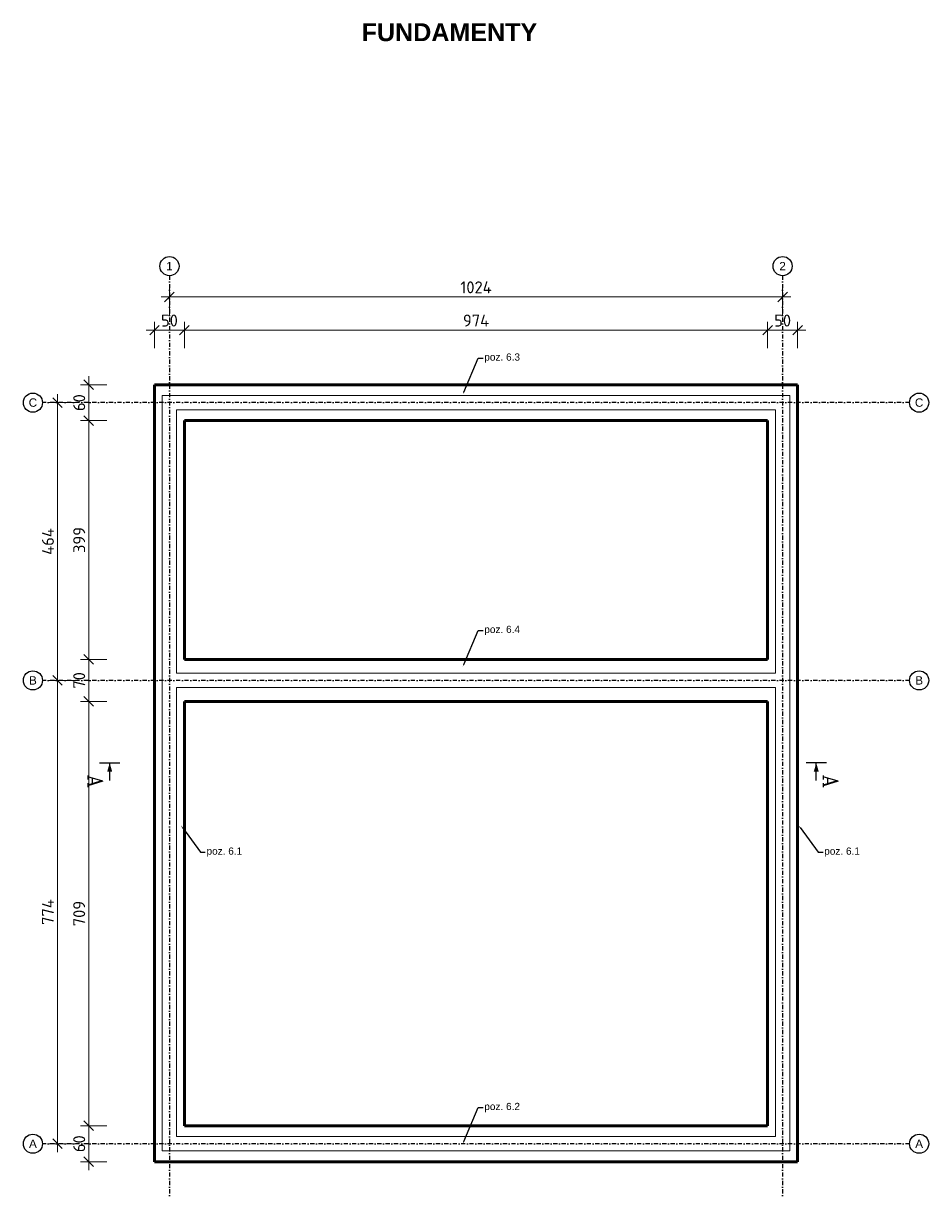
# Model space of a CAD drawing. Header units: millimetres. Extents: x 30042 to 52526, y 144 to 6858.
# Tile 4 of 28: x 30146 to 31658, y 3605 to 5552. Entities that reach past the tile are written whole.
import ezdxf
from ezdxf import colors
from ezdxf.entities.mleader import LeaderData, LeaderLine
from ezdxf.enums import TextEntityAlignment as Align
from ezdxf.math import Vec2, Vec3

# ---------------------------------------------------------------- set-up
doc = ezdxf.new("R2010")
doc.units = ezdxf.units.MM
doc.header["$LTSCALE"] = 100
doc.linetypes.add('MO', pattern=[0.7, 0.35, -0.17, 0.01, -0.17])
for name, color, linetype in [('BA_osm', 1, 'MO'), ('BD_txg', 3, 'Continuous'), ('opisy', 7, 'Continuous')]:
    doc.layers.add(name, color=color, linetype=linetype)
doc.layers.add('sciany_wew', color=7, linetype='Continuous', lineweight=18)
doc.styles.add('Arial', font='arial.ttf')
doc.styles.add('ISO', font='isocpeur.ttf')
doc.styles.add('ROMANC', font='ROMANC.SHX', dxfattribs={"width": 0.9})
doc.styles.get("Standard").update_dxf_attribs({"font": 'arial.ttf'})
doc.dimstyles.new('Ł_G 1-100', dxfattribs={"dimtxt": 20, "dimasz": 16, "dimexe": 14, "dimexo": 2, "dimgap": 6, "dimtad": 1, "dimdec": 0, "dimrnd": 0.5, "dimzin": 1, "dimdsep": 46, "dimtxsty": 'ISO', "dimblk": 'OBLIQUE', "dimcen": 0, "dimdle": 14, "dimclrd": 256, "dimclre": 256, "dimclrt": 7, "dimazin": 0, "dimtfac": 1, "dimtdec": 0, "dimtix": 1, "dimtmove": 0, "dimatfit": 2, "dimfxl": 30, "dimfxlon": 1, "dimlwd": -1, "dimlwe": -1, "dimarcsym": 2})

# ---------------------------------------------------------------- blocks, each defined once
blk = doc.blocks.new('ST2')
blk.add_line((13.77, 0), (0, 0))
blk.add_solid([(6.84, -1.95), (6.84, 1.95), (0, 0)])
blk = doc.blocks.new('eprzv')
blk.add_line((47.9, 0), (-47.9, 0))
at = {"xscale": 6, "yscale": 6, "zscale": 6, "rotation": 270}
blk.add_blockref('ST2', (0, 0), dxfattribs=at)
at = {"style": 'ROMANC'}
blk.add_attdef('PRZ', text='', height=70, rotation=270, dxfattribs=at).set_placement((32.1, -86), align=Align.CENTER)
blk = doc.blocks.new('OŚ')
at = {"layer": 'BA_osm', "ltscale": 0.2}
for points in [[(26336.3, 5130.4), (26336.3, 3468.4), (26336.3, 3468.4)], [(27360.3, 5130.4), (27360.3, 3468.4), (27360.3, 3468.4)], [(27572.3, 4918.4), (26124.3, 4918.4), (26124.3, 4918.4)], [(27572.3, 4454.4), (26124.3, 4454.4), (26124.3, 4454.4)], [(27572.3, 3680.4), (26124.3, 3680.4), (26124.3, 3680.4)]]:
    blk.add_lwpolyline(points, dxfattribs=at)
at = {"layer": 'opisy'}
for centre in [(26336.3, 5146.4), (27360.3, 5146.4), (26108.3, 4918.4), (27588.3, 4918.4), (26108.3, 4454.4), (27588.3, 4454.4), (26108.3, 3680.4), (27588.3, 3680.4), (26336.3, 3452.4), (27360.3, 3452.4)]:
    blk.add_circle(centre, 16, dxfattribs=at)
at = {"layer": 'opisy', "char_height": 14, "attachment_point": 5}
for s, heights, insert in [('1', [0], (26336.3, 5146.4)), ('2', [0], (27360.3, 5146.4)), ('C', [14.2], (26108.3, 4918.4)), ('C', [14.2], (27588.3, 4918.4)), ('B', [0], (26108.3, 4454.4)), ('B', [0], (27588.3, 4454.4)), ('A', [0], (26108.3, 3680.4)), ('A', [0], (27588.3, 3680.4)), ('1', [0], (26336.3, 3452.4)), ('2', [0], (27360.3, 3452.4))]:
    blk.add_mtext_dynamic_manual_height_columns(s, width=22.548, gutter_width=70, heights=heights, dxfattribs=dict(at, insert=insert))
blk = doc.blocks.new('_Oblique')
at = {"color": 0, "linetype": 'ByBlock', "lineweight": -2}
blk.add_line((-0.5, -0.5), (0.5, 0.5), dxfattribs=at)
blk = doc.blocks.new('*D567')
at = {"layer": 'Defpoints', "color": 0, "transparency": 16777216}
for p in [(31413.9, 5095), (30389.9, 4918.4), (31413.9, 4918.4)]:
    blk.add_point(p, dxfattribs=at)
at = {"layer": 'sciany_wew', "transparency": 16777216}
for p, q in [((30389.9, 5065), (30389.9, 5109)), ((31413.9, 5065), (31413.9, 5109)), ((30375.9, 5095), (31427.9, 5095))]:
    blk.add_line(p, q, dxfattribs=at)
at = {"layer": 'sciany_wew', "transparency": 16777216, "xscale": 16, "yscale": 16, "zscale": 16, "rotation": 180}
blk.add_blockref('_Oblique', (30389.9, 5095), dxfattribs=at)
at = {"layer": 'sciany_wew', "transparency": 16777216, "xscale": 16, "yscale": 16, "zscale": 16}
blk.add_blockref('_Oblique', (31413.9, 5095), dxfattribs=at)
at = {"layer": 'sciany_wew', "color": 7, "transparency": 16777216, "insert": (30901.9, 5111), "char_height": 20, "attachment_point": 5, "style": 'ISO'}
blk.add_mtext('1024', dxfattribs=at)
blk = doc.blocks.new('*D568')
at = {"layer": 'Defpoints', "color": 0, "transparency": 16777216}
for p in [(30389.9, 4918.4), (30202.9, 4454.4), (30389.9, 4454.4)]:
    blk.add_point(p, dxfattribs=at)
at = {"layer": 'sciany_wew', "transparency": 16777216}
for p, q in [((30202.9, 4932.4), (30202.9, 4440.4)), ((30232.9, 4918.4), (30188.9, 4918.4)), ((30232.9, 4454.4), (30188.9, 4454.4))]:
    blk.add_line(p, q, dxfattribs=at)
at = {"layer": 'sciany_wew', "transparency": 16777216, "xscale": 16, "yscale": 16, "zscale": 16}
for p, rotation in [((30202.9, 4918.4), 90), ((30202.9, 4454.4), 270)]:
    blk.add_blockref('_Oblique', p, dxfattribs=dict(at, rotation=rotation))
at = {"layer": 'sciany_wew', "color": 7, "transparency": 16777216, "insert": (30186.9, 4686.4), "char_height": 20, "attachment_point": 5, "rotation": 90, "style": 'ISO'}
blk.add_mtext('464', dxfattribs=at)
blk = doc.blocks.new('*D569')
at = {"layer": 'Defpoints', "color": 0, "transparency": 16777216}
for p in [(30389.9, 4454.4), (30202.9, 3680.4), (30389.9, 3680.4)]:
    blk.add_point(p, dxfattribs=at)
at = {"layer": 'sciany_wew', "transparency": 16777216}
for p, q in [((30202.9, 4468.4), (30202.9, 3666.4)), ((30232.9, 4454.4), (30188.9, 4454.4)), ((30232.9, 3680.4), (30188.9, 3680.4))]:
    blk.add_line(p, q, dxfattribs=at)
at = {"layer": 'sciany_wew', "transparency": 16777216, "xscale": 16, "yscale": 16, "zscale": 16}
for p, rotation in [((30202.9, 4454.4), 90), ((30202.9, 3680.4), 270)]:
    blk.add_blockref('_Oblique', p, dxfattribs=dict(at, rotation=rotation))
at = {"layer": 'sciany_wew', "color": 7, "transparency": 16777216, "insert": (30186.9, 4067.4), "char_height": 20, "attachment_point": 5, "rotation": 90, "style": 'ISO'}
blk.add_mtext('774', dxfattribs=at)
blk = doc.blocks.new('*D570')
at = {"layer": 'Defpoints', "color": 0, "transparency": 16777216}
for p in [(30414.9, 5039.5), (30364.9, 4948.4), (30414.9, 4888.4)]:
    blk.add_point(p, dxfattribs=at)
at = {"layer": 'sciany_wew', "transparency": 16777216}
for p, q in [((30364.9, 5009.5), (30364.9, 5053.5)), ((30414.9, 5009.5), (30414.9, 5053.5)), ((30350.9, 5039.5), (30428.9, 5039.5))]:
    blk.add_line(p, q, dxfattribs=at)
at = {"layer": 'sciany_wew', "transparency": 16777216, "xscale": 16, "yscale": 16, "zscale": 16, "rotation": 180}
blk.add_blockref('_Oblique', (30364.9, 5039.5), dxfattribs=at)
at = {"layer": 'sciany_wew', "transparency": 16777216, "xscale": 16, "yscale": 16, "zscale": 16}
blk.add_blockref('_Oblique', (30414.9, 5039.5), dxfattribs=at)
at = {"layer": 'sciany_wew', "color": 7, "transparency": 16777216, "insert": (30389.9, 5055.5), "char_height": 20, "attachment_point": 5, "style": 'ISO'}
blk.add_mtext('50', dxfattribs=at)
blk = doc.blocks.new('*D571')
at = {"layer": 'Defpoints', "color": 0, "transparency": 16777216}
for p in [(31388.9, 5039.5), (30414.9, 4888.4), (31388.9, 4888.4)]:
    blk.add_point(p, dxfattribs=at)
at = {"layer": 'sciany_wew', "transparency": 16777216}
for p, q in [((30414.9, 5009.5), (30414.9, 5053.5)), ((31388.9, 5009.5), (31388.9, 5053.5)), ((30400.9, 5039.5), (31402.9, 5039.5))]:
    blk.add_line(p, q, dxfattribs=at)
at = {"layer": 'sciany_wew', "transparency": 16777216, "xscale": 16, "yscale": 16, "zscale": 16, "rotation": 180}
blk.add_blockref('_Oblique', (30414.9, 5039.5), dxfattribs=at)
at = {"layer": 'sciany_wew', "transparency": 16777216, "xscale": 16, "yscale": 16, "zscale": 16}
blk.add_blockref('_Oblique', (31388.9, 5039.5), dxfattribs=at)
at = {"layer": 'sciany_wew', "color": 7, "transparency": 16777216, "insert": (30901.9, 5055.5), "char_height": 20, "attachment_point": 5, "style": 'ISO'}
blk.add_mtext('974', dxfattribs=at)
blk = doc.blocks.new('*D572')
at = {"layer": 'Defpoints', "color": 0, "transparency": 16777216}
for p in [(31438.9, 5039.5), (31438.9, 4948.4), (31388.9, 4888.4)]:
    blk.add_point(p, dxfattribs=at)
at = {"layer": 'sciany_wew', "transparency": 16777216}
for p, q in [((31388.9, 5009.5), (31388.9, 5053.5)), ((31438.9, 5009.5), (31438.9, 5053.5)), ((31374.9, 5039.5), (31452.9, 5039.5))]:
    blk.add_line(p, q, dxfattribs=at)
at = {"layer": 'sciany_wew', "transparency": 16777216, "xscale": 16, "yscale": 16, "zscale": 16, "rotation": 180}
blk.add_blockref('_Oblique', (31388.9, 5039.5), dxfattribs=at)
at = {"layer": 'sciany_wew', "transparency": 16777216, "xscale": 16, "yscale": 16, "zscale": 16}
blk.add_blockref('_Oblique', (31438.9, 5039.5), dxfattribs=at)
at = {"layer": 'sciany_wew', "color": 7, "transparency": 16777216, "insert": (31413.9, 5055.5), "char_height": 20, "attachment_point": 5, "style": 'ISO'}
blk.add_mtext('50', dxfattribs=at)
blk = doc.blocks.new('*D573')
at = {"layer": 'Defpoints', "color": 0, "transparency": 16777216}
for p in [(30364.9, 4948.4), (30255.2, 4888.4), (30414.9, 4888.4)]:
    blk.add_point(p, dxfattribs=at)
at = {"layer": 'sciany_wew', "transparency": 16777216}
for p, q in [((30285.2, 4948.4), (30241.2, 4948.4)), ((30255.2, 4962.4), (30255.2, 4874.4)), ((30285.2, 4888.4), (30241.2, 4888.4))]:
    blk.add_line(p, q, dxfattribs=at)
at = {"layer": 'sciany_wew', "transparency": 16777216, "xscale": 16, "yscale": 16, "zscale": 16}
for p, rotation in [((30255.2, 4948.4), 90), ((30255.2, 4888.4), 270)]:
    blk.add_blockref('_Oblique', p, dxfattribs=dict(at, rotation=rotation))
at = {"layer": 'sciany_wew', "color": 7, "transparency": 16777216, "insert": (30239.2, 4918.4), "char_height": 20, "attachment_point": 5, "rotation": 90, "style": 'ISO'}
blk.add_mtext('60', dxfattribs=at)
blk = doc.blocks.new('*D574')
at = {"layer": 'Defpoints', "color": 0, "transparency": 16777216}
for p in [(30414.9, 4888.4), (30255.2, 4489.4), (30414.9, 4489.4)]:
    blk.add_point(p, dxfattribs=at)
at = {"layer": 'sciany_wew', "transparency": 16777216}
for p, q in [((30285.2, 4888.4), (30241.2, 4888.4)), ((30255.2, 4902.4), (30255.2, 4475.4)), ((30285.2, 4489.4), (30241.2, 4489.4))]:
    blk.add_line(p, q, dxfattribs=at)
at = {"layer": 'sciany_wew', "transparency": 16777216, "xscale": 16, "yscale": 16, "zscale": 16}
for p, rotation in [((30255.2, 4888.4), 90), ((30255.2, 4489.4), 270)]:
    blk.add_blockref('_Oblique', p, dxfattribs=dict(at, rotation=rotation))
at = {"layer": 'sciany_wew', "color": 7, "transparency": 16777216, "insert": (30239.2, 4688.9), "char_height": 20, "attachment_point": 5, "rotation": 90, "style": 'ISO'}
blk.add_mtext('399', dxfattribs=at)
blk = doc.blocks.new('*D575')
at = {"layer": 'Defpoints', "color": 0, "transparency": 16777216}
for p in [(30414.9, 4489.4), (30255.2, 4419.4), (30414.9, 4419.4)]:
    blk.add_point(p, dxfattribs=at)
at = {"layer": 'sciany_wew', "transparency": 16777216}
for p, q in [((30255.2, 4503.4), (30255.2, 4405.4)), ((30285.2, 4489.4), (30241.2, 4489.4)), ((30285.2, 4419.4), (30241.2, 4419.4))]:
    blk.add_line(p, q, dxfattribs=at)
at = {"layer": 'sciany_wew', "transparency": 16777216, "xscale": 16, "yscale": 16, "zscale": 16}
for p, rotation in [((30255.2, 4489.4), 90), ((30255.2, 4419.4), 270)]:
    blk.add_blockref('_Oblique', p, dxfattribs=dict(at, rotation=rotation))
at = {"layer": 'sciany_wew', "color": 7, "transparency": 16777216, "insert": (30239.2, 4454.4), "char_height": 20, "attachment_point": 5, "rotation": 90, "style": 'ISO'}
blk.add_mtext('70', dxfattribs=at)
blk = doc.blocks.new('*D576')
at = {"layer": 'Defpoints', "color": 0, "transparency": 16777216}
for p in [(30414.9, 4419.4), (30255.2, 3710.4), (30414.9, 3710.4)]:
    blk.add_point(p, dxfattribs=at)
at = {"layer": 'sciany_wew', "transparency": 16777216}
for p, q in [((30285.2, 4419.4), (30241.2, 4419.4)), ((30255.2, 4433.4), (30255.2, 3696.4)), ((30285.2, 3710.4), (30241.2, 3710.4))]:
    blk.add_line(p, q, dxfattribs=at)
at = {"layer": 'sciany_wew', "transparency": 16777216, "xscale": 16, "yscale": 16, "zscale": 16}
for p, rotation in [((30255.2, 4419.4), 90), ((30255.2, 3710.4), 270)]:
    blk.add_blockref('_Oblique', p, dxfattribs=dict(at, rotation=rotation))
at = {"layer": 'sciany_wew', "color": 7, "transparency": 16777216, "insert": (30239.2, 4064.9), "char_height": 20, "attachment_point": 5, "rotation": 90, "style": 'ISO'}
blk.add_mtext('709', dxfattribs=at)
blk = doc.blocks.new('*D577')
at = {"layer": 'Defpoints', "color": 0, "transparency": 16777216}
for p in [(30414.9, 3710.4), (30255.2, 3650.4), (30364.9, 3650.4)]:
    blk.add_point(p, dxfattribs=at)
at = {"layer": 'sciany_wew', "transparency": 16777216}
for p, q in [((30255.2, 3724.4), (30255.2, 3636.4)), ((30285.2, 3710.4), (30241.2, 3710.4)), ((30285.2, 3650.4), (30241.2, 3650.4))]:
    blk.add_line(p, q, dxfattribs=at)
at = {"layer": 'sciany_wew', "transparency": 16777216, "xscale": 16, "yscale": 16, "zscale": 16}
for p, rotation in [((30255.2, 3710.4), 90), ((30255.2, 3650.4), 270)]:
    blk.add_blockref('_Oblique', p, dxfattribs=dict(at, rotation=rotation))
at = {"layer": 'sciany_wew', "color": 7, "transparency": 16777216, "insert": (30239.2, 3680.4), "char_height": 20, "attachment_point": 5, "rotation": 90, "style": 'ISO'}
blk.add_mtext('60', dxfattribs=at)

msp = doc.modelspace()

# ---------------------------------------------------------------- linework, layer by layer
at = {"color": 6, "lineweight": 50}
for p, q in [((30364.9, 4948.4), (30364.9, 3650.4)), ((30364.9, 4948.4), (31438.9, 4948.4)), ((31438.9, 4948.4), (31438.9, 3650.4)), ((30414.9, 4888.4), (30414.9, 4489.4)), ((30414.9, 4888.4), (31388.9, 4888.4)), ((31388.9, 4888.4), (31388.9, 4489.4)), ((30414.9, 4489.4), (31388.9, 4489.4)), ((30414.9, 4419.4), (31388.9, 4419.4)), ((30414.9, 4419.4), (30414.9, 3710.4)), ((31388.9, 4419.4), (31388.9, 3710.4)), ((30414.9, 3710.4), (31388.9, 3710.4)), ((30364.9, 3650.4), (31438.9, 3650.4))]:
    msp.add_line(p, q, dxfattribs=at)
at = {"layer": 'sciany_wew'}
for p, q in [((30401.9, 4930.4), (30377.9, 4930.4)), ((30377.9, 4930.4), (30377.9, 3668.4)), ((31425.9, 4930.4), (30401.9, 4930.4)), ((31425.9, 3668.4), (31425.9, 4930.4)), ((31401.9, 4906.4), (30401.9, 4906.4)), ((30401.9, 4906.4), (30401.9, 4466.4)), ((31401.9, 4466.4), (31401.9, 4906.4)), ((30401.9, 4466.4), (31401.9, 4466.4)), ((30401.9, 3692.4), (30401.9, 4442.4)), ((30401.9, 4442.4), (31401.9, 4442.4)), ((31401.9, 4442.4), (31401.9, 3692.4)), ((31401.9, 3692.4), (30401.9, 3692.4)), ((30377.9, 3668.4), (31425.9, 3668.4))]:
    msp.add_line(p, q, dxfattribs=at)

# ---------------------------------------------------------------- block references
at = {"layer": 'BA_osm'}
msp.add_blockref('OŚ', (4053.6, 0), dxfattribs=at)
at = {"layer": 'BD_txg', "color": 2}
ref = msp.add_blockref('eprzv', (30290.1, 4316.6), dxfattribs=dict(at, xscale=-0.357142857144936, yscale=0.357142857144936, zscale=0.357142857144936))
ref.add_attrib('PRZ', 'A', dxfattribs={"layer": '0', "height": 25, "rotation": 270, "style": 'ROMANC'}).set_placement((30253.6, 4285.9), align=Align.CENTER)
at = {"layer": 'BD_txg', "color": 2, "xscale": 0.357142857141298, "yscale": 0.357142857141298, "zscale": 0.357142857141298}
msp.add_blockref('eprzv', (31470.1, 4316.6), dxfattribs=at).add_auto_attribs({'PRZ': 'A'})

# ---------------------------------------------------------------- texts
at = {"layer": 'opisy', "insert": (30857.5, 5537), "char_height": 30, "width": 1601.35, "attachment_point": 5, "line_spacing_factor": 0.9, "style": 'Arial'}
msp.add_mtext('{\\fArial|b1|i0|c238|p34;FUNDAMENTY}', dxfattribs=at)

# ---------------------------------------------------------------- dimensions: what is measured, and where the dimension line sits
at = {"layer": 'sciany_wew'}
for base, p1, p2, override, picture, middle in [((31413.9, 5095), (30389.9, 4918.4), (31413.9, 4918.4), {"dimzin": 9}, '*D567', (30901.9, 5111)), ((30414.9, 5039.5), (30364.9, 4948.4), (30414.9, 4888.4), {"dimzin": 9}, '*D570', (30389.9, 5055.5)), ((31388.9, 5039.5), (30414.9, 4888.4), (31388.9, 4888.4), {"dimzin": 9, "dimtmove": 1}, '*D571', (30901.9, 5055.5)), ((31438.9, 5039.5), (31388.9, 4888.4), (31438.9, 4948.4), {"dimzin": 9, "dimtmove": 1}, '*D572', (31413.9, 5055.5))]:
    dim = msp.add_linear_dim(base=base, p1=p1, p2=p2, dimstyle='Ł_G 1-100', override=override, dxfattribs=at)
    dim.commit()
    dim.dimension.update_dxf_attribs({"geometry": picture, "text_midpoint": middle})
for base, p1, p2, override, picture, middle in [((30255.2, 4888.4), (30364.9, 4948.4), (30414.9, 4888.4), {"dimzin": 9}, '*D573', (30239.2, 4918.4)), ((30202.9, 4454.4), (30389.9, 4918.4), (30389.9, 4454.4), {"dimzin": 9}, '*D568', (30186.9, 4686.4)), ((30255.2, 4489.4), (30414.9, 4888.4), (30414.9, 4489.4), {"dimzin": 9, "dimtmove": 1}, '*D574', (30239.2, 4688.9)), ((30255.2, 4419.4), (30414.9, 4489.4), (30414.9, 4419.4), {"dimzin": 9, "dimtmove": 1}, '*D575', (30239.2, 4454.4)), ((30202.9, 3680.4), (30389.9, 4454.4), (30389.9, 3680.4), {"dimzin": 9, "dimtmove": 1}, '*D569', (30186.9, 4067.4)), ((30255.2, 3710.4), (30414.9, 4419.4), (30414.9, 3710.4), {"dimzin": 9, "dimtmove": 1}, '*D576', (30239.2, 4064.9)), ((30255.2, 3650.4), (30414.9, 3710.4), (30364.9, 3650.4), {"dimzin": 9, "dimtmove": 1}, '*D577', (30239.2, 3680.4))]:
    dim = msp.add_linear_dim(base=base, p1=p1, p2=p2, angle=90, dimstyle='Ł_G 1-100', override=override, dxfattribs=at)
    dim.commit()
    dim.dimension.update_dxf_attribs({"geometry": picture, "text_midpoint": middle})

# ---------------------------------------------------------------- leaders
at = {"color": 3}
ml = msp.add_multileader_mtext('Standard', dxfattribs=at)
ml.set_content('poz. 6.3', color=3)
ml.set_leader_properties()
ml.build(insert=Vec2(0, 0))
ctx = ml.context
ctx.base_point, ctx.char_height, ctx.plane_origin = Vec3(30913.7, 4992.9), 12, Vec3(30858, 4907.9)
notes = []
notes.append((ctx, [(0, (1, 1, 0), (30905.7, 4992.9), (1, 0), 8, [(0, [(30879.7, 4932.3)], 0, [])])]))
ctx.mtext.insert, ctx.mtext.flow_direction = Vec3(30915.7, 5000.6), 5
ml = msp.add_multileader_mtext('Standard', dxfattribs=at)
ml.set_content('poz. 6.4', color=3)
ml.set_leader_properties()
ml.build(insert=Vec2(0, 0))
ctx = ml.context
ctx.base_point, ctx.char_height, ctx.plane_origin = Vec3(30913.7, 4538), 12, Vec3(30858, 4453)
notes.append((ctx, [(0, (1, 1, 0), (30905.7, 4538), (1, 0), 8, [(0, [(30879.7, 4477.3)], 0, [])])]))
ctx.mtext.insert, ctx.mtext.flow_direction = Vec3(30915.7, 4545.6), 5
ml = msp.add_multileader_mtext('Standard', dxfattribs=at)
ml.set_content('poz. 6.1', color=3)
ml.set_leader_properties()
ml.build(insert=Vec2(0, 0))
ctx = ml.context
ctx.base_point, ctx.char_height, ctx.plane_origin = Vec3(30449.8, 4167.7), 12, Vec3(30394.2, 4082.7)
notes.append((ctx, [(0, (1, 1, 0), (30441.8, 4167.7), (1, 0), 8, [(0, [(30409.2, 4211.8)], 0, [])])]))
ctx.mtext.insert, ctx.mtext.flow_direction = Vec3(30451.8, 4175.3), 5
ml = msp.add_multileader_mtext('Standard', dxfattribs=at)
ml.set_content('poz. 6.1', color=3)
ml.set_leader_properties()
ml.build(insert=Vec2(0, 0))
ctx = ml.context
ctx.base_point, ctx.char_height, ctx.plane_origin = Vec3(31481.4, 4167.7), 12, Vec3(31425.7, 4082.7)
notes.append((ctx, [(0, (1, 1, 0), (31473.4, 4167.7), (1, 0), 8, [(0, [(31440.7, 4211.8)], 0, [])])]))
ctx.mtext.insert, ctx.mtext.flow_direction = Vec3(31483.4, 4175.3), 5
ml = msp.add_multileader_mtext('Standard', dxfattribs=at)
ml.set_content('poz. 6.2', color=3)
ml.set_leader_properties()
ml.build(insert=Vec2(0, 0))
ctx = ml.context
ctx.base_point, ctx.char_height, ctx.plane_origin = Vec3(30913.7, 3741.1), 12, Vec3(30858, 3656.1)
notes.append((ctx, [(0, (1, 1, 0), (30905.7, 3741.1), (1, 0), 8, [(0, [(30879.7, 3680.4)], 0, [])])]))
ctx.mtext.insert, ctx.mtext.flow_direction = Vec3(30915.7, 3748.7), 5
for ctx, leaders in notes:
    for number, flags, end, landing, length, lines in leaders:
        leader = LeaderData()
        leader.index, (leader.has_last_leader_line, leader.has_dogleg_vector, leader.attachment_direction) = number, flags
        leader.last_leader_point, leader.dogleg_vector, leader.dogleg_length = Vec3(end), Vec3(landing), length
        for number, points, colour, breaks in lines:
            line = LeaderLine()
            line.index, line.vertices, line.color, line.breaks = number, Vec3.list(points), colors.encode_raw_color(colour), breaks
            leader.lines.append(line)
        ctx.leaders.append(leader)

doc.saveas('drawing.dxf')
